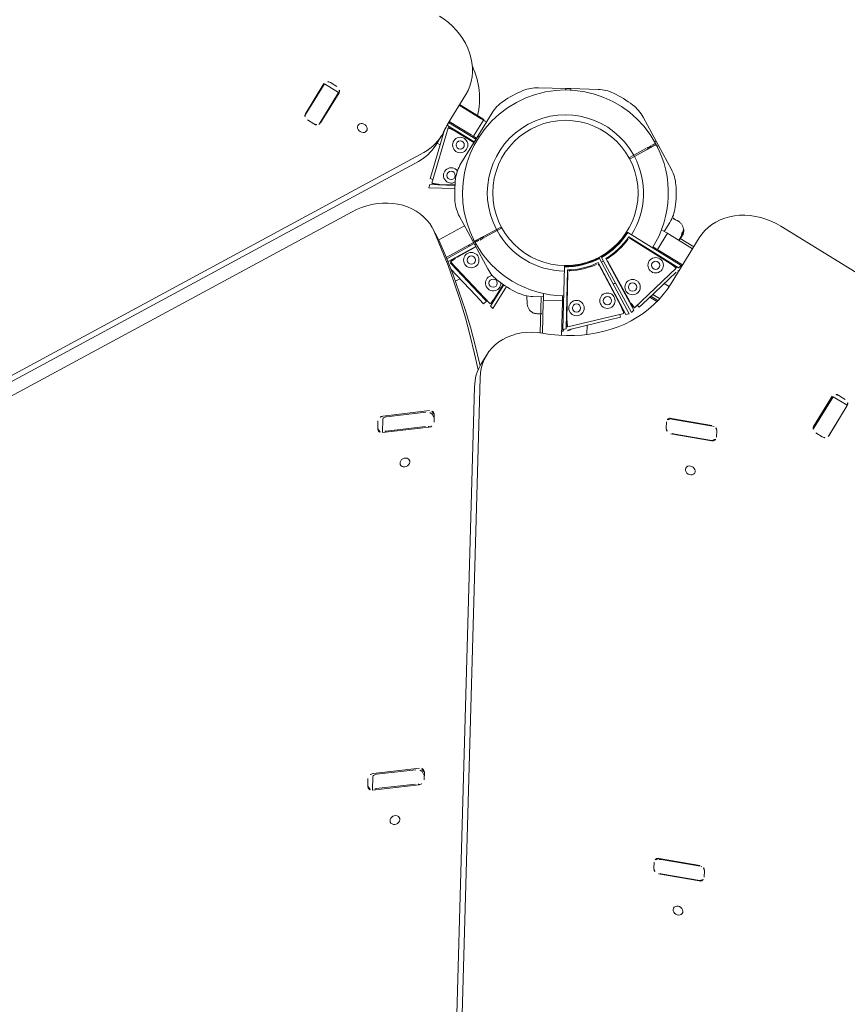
# Model space of a CAD drawing. Extents: x 5459245 to 5462690, y 5971016 to 5972523.
# Tile 68 of 198: x 5462443.636 to 5462444.285, y 5972216.137 to 5972216.909. Entities that reach past the tile are written whole.
import ezdxf

# ---------------------------------------------------------------- set-up
doc = ezdxf.new("R2010")
doc.units = 0
doc.layers.add('A_MAŁA ARCHITEKTURA', color=195, linetype='CONTINUOUS', lineweight=9)
doc.layers.add('ADT CCTV', color=102, linetype='CONTINUOUS')

# ---------------------------------------------------------------- blocks, each defined once
blk = doc.blocks.new('MEGA')
at = {"layer": 'A_MAŁA ARCHITEKTURA'}
for p, q in [((5462447.16805, 5972218.8824), (5462446.37464, 5972219.34047)), ((5462447.17635, 5972218.8824), (5462446.38294, 5972219.34047)), ((5462446.42524, 5972219.29974), (5462447.10674, 5972218.90628)), ((5462447.15013, 5972218.97354), (5462447.15013, 5972218.96756)), ((5462447.15186, 5972218.97705), (5462447.15303, 5972218.97705)), ((5462447.17956, 5972218.97705), (5462447.15303, 5972218.97705)), ((5462447.18114, 5972218.97753), (5462447.15344, 5972218.97753)), ((5462447.17956, 5972218.97705), (5462447.18134, 5972218.97705)), ((5462447.18134, 5972218.96409), (5462447.18134, 5972218.97705)), ((5462447.18445, 5972218.96756), (5462447.18445, 5972218.97354)), ((5462447.15303, 5972218.96409), (5462447.15182, 5972218.96409)), ((5462447.17956, 5972218.96409), (5462447.15303, 5972218.96409)), ((5462447.18134, 5972218.96409), (5462447.17956, 5972218.96409)), ((5462447.15344, 5972218.96358), (5462447.18114, 5972218.96358)), ((5462447.15896, 5972218.86455), (5462447.20264, 5972218.87625)), ((5462447.19984, 5972218.87785), (5462447.17002, 5972218.86986)), ((5462447.18601, 5972218.87748), (5462447.1943, 5972218.87748)), ((5462447.18794, 5972218.87748), (5462447.18794, 5972218.87466)), ((5462447.20341, 5972218.87336), (5462447.20264, 5972218.87625)), ((5462447.2034, 5972218.87343), (5462447.20271, 5972218.87601)), ((5462447.20385, 5972218.87355), (5462447.2034, 5972218.87343)), ((5462447.20567, 5972218.87819), (5462447.20382, 5972218.8777)), ((5462447.20382, 5972218.8777), (5462447.20395, 5972218.85312)), ((5462447.20644, 5972218.85312), (5462447.20631, 5972218.87821)), ((5462447.20737, 5972218.87824), (5462447.20737, 5972218.85795)), ((5462447.20965, 5972218.87826), (5462447.23225, 5972218.87826)), ((5462447.22232, 5972218.87826), (5462447.22232, 5972218.85795)), ((5462447.22282, 5972218.87826), (5462447.22282, 5972218.86094)), ((5462447.15473, 5972218.86454), (5462447.15722, 5972218.86521)), ((5462447.16477, 5972218.84694), (5462447.15473, 5972218.86454)), ((5462447.15722, 5972218.86521), (5462447.16696, 5972218.84813)), ((5462447.15899, 5972218.86441), (5462447.15896, 5972218.86455)), ((5462447.15903, 5972218.8643), (5462447.15977, 5972218.86154)), ((5462447.16135, 5972218.86754), (5462447.17002, 5972218.86986)), ((5462447.16194, 5972218.86535), (5462447.16135, 5972218.86754)), ((5462447.20352, 5972218.85312), (5462447.20343, 5972218.87027)), ((5462447.15972, 5972218.86173), (5462447.15927, 5972218.86161)), ((5462447.16127, 5972218.85898), (5462447.16735, 5972218.84833)), ((5462447.20737, 5972218.85596), (5462447.20737, 5972218.85795)), ((5462447.22232, 5972218.85596), (5462447.20737, 5972218.85596)), ((5462447.20737, 5972218.85596), (5462447.20737, 5972218.85481)), ((5462447.22232, 5972218.85795), (5462447.22232, 5972218.85596)), ((5462447.22282, 5972218.85596), (5462447.22232, 5972218.85596)), ((5462447.22232, 5972218.85596), (5462447.22232, 5972218.85481)), ((5462447.22282, 5972218.86094), (5462447.22282, 5972218.85596)), ((5462447.20538, 5972218.85312), (5462447.18407, 5972218.85312)), ((5462447.20538, 5972218.85312), (5462447.20936, 5972218.85312)), ((5462447.20538, 5972218.85224), (5462447.20538, 5972218.85312)), ((5462447.20538, 5972218.85224), (5462447.20538, 5972218.85195)), ((5462447.20737, 5972218.85481), (5462447.20737, 5972218.85312)), ((5462447.20936, 5972218.85312), (5462447.20936, 5972218.85224)), ((5462447.23067, 5972218.85312), (5462447.20936, 5972218.85312)), ((5462447.20936, 5972218.85224), (5462447.20936, 5972218.85195)), ((5462447.22232, 5972218.85481), (5462447.22232, 5972218.85312)), ((5462447.12501, 5972218.83828), (5462447.12916, 5972218.84546)), ((5462447.12501, 5972218.83828), (5462447.12349, 5972218.83587)), ((5462447.12401, 5972218.83664), (5462447.14394, 5972218.82513)), ((5462447.14812, 5972218.83236), (5462447.13747, 5972218.81391)), ((5462447.27728, 5972218.81391), (5462447.26662, 5972218.83236)), ((5462447.10237, 5972218.77598), (5462447.11407, 5972218.81965)), ((5462447.11288, 5972218.81813), (5462447.10486, 5972218.7882)), ((5462447.11359, 5972218.82206), (5462447.11341, 5972218.8214)), ((5462447.11341, 5972218.8214), (5462447.13476, 5972218.80922)), ((5462447.11696, 5972218.81888), (5462447.11407, 5972218.81965)), ((5462447.11689, 5972218.8189), (5462447.11432, 5972218.81959)), ((5462447.13601, 5972218.81138), (5462447.11468, 5972218.82354)), ((5462447.11531, 5972218.8244), (5462447.13647, 5972218.81218)), ((5462447.11701, 5972218.81935), (5462447.11689, 5972218.8189)), ((5462447.13454, 5972218.80885), (5462447.11964, 5972218.81735)), ((5462447.10931, 5972218.81637), (5462447.10197, 5972218.78897)), ((5462447.13547, 5972218.81046), (5462447.12482, 5972218.79201)), ((5462447.13547, 5972218.81046), (5462447.13747, 5972218.81391)), ((5462447.13623, 5972218.81002), (5462447.13547, 5972218.81046)), ((5462447.13623, 5972218.81002), (5462447.13649, 5972218.80987)), ((5462447.13771, 5972218.81204), (5462447.13721, 5972218.81118)), ((5462447.13747, 5972218.81391), (5462447.13822, 5972218.81347)), ((5462447.13822, 5972218.81347), (5462447.13848, 5972218.81333)), ((5462447.27652, 5972218.81347), (5462447.27626, 5972218.81333)), ((5462447.27652, 5972218.81347), (5462447.27728, 5972218.81391)), ((5462447.27728, 5972218.81391), (5462447.27927, 5972218.81046)), ((5462447.27851, 5972218.81002), (5462447.27825, 5972218.80987)), ((5462447.27927, 5972218.81046), (5462447.27851, 5972218.81002)), ((5462447.28992, 5972218.79201), (5462447.27927, 5972218.81046)), ((5462446.97802, 5972218.80277), (5462446.97279, 5972218.79975)), ((5462447.10313, 5972218.80841), (5462447.10664, 5972218.80639)), ((5462447.10932, 5972218.80484), (5462447.11, 5972218.80445)), ((5462447.1447, 5972218.80686), (5462447.15409, 5972218.80143)), ((5462447.15459, 5972218.8023), (5462447.1452, 5972218.80772)), ((5462447.15409, 5972218.80143), (5462447.15459, 5972218.8023)), ((5462447.15843, 5972218.80008), (5462447.15459, 5972218.8023)), ((5462446.98135, 5972218.80028), (5462446.97219, 5972218.79499)), ((5462446.97219, 5972218.79498), (5462446.99493, 5972218.7661)), ((5462447.00615, 5972218.77257), (5462446.9834, 5972218.80145)), ((5462447.0036, 5972218.77442), (5462446.98445, 5972218.79874)), ((5462447.15409, 5972218.80143), (5462447.15793, 5972218.79922)), ((5462446.99388, 5972218.76881), (5462446.97473, 5972218.79313)), ((5462447.09965, 5972218.78031), (5462447.10197, 5972218.78897)), ((5462447.10486, 5972218.7882), (5462447.10254, 5972218.77953)), ((5462447.10254, 5972218.77953), (5462447.09965, 5972218.78031)), ((5462447.10026, 5972218.77231), (5462447.10092, 5972218.7748)), ((5462447.12052, 5972218.7722), (5462447.10026, 5972218.77231)), ((5462447.10092, 5972218.7748), (5462447.12059, 5972218.77469)), ((5462447.10251, 5972218.77593), (5462447.10237, 5972218.77598)), ((5462447.10261, 5972218.77591), (5462447.10538, 5972218.77517)), ((5462447.10519, 5972218.77522), (5462447.10507, 5972218.77477)), ((5462447.10835, 5972218.77519), (5462447.1206, 5972218.77513)), ((5462447.00032, 5972218.76478), (5462447.00555, 5972218.7678)), ((5462447.00351, 5972218.76707), (5462447.00327, 5972218.76649)), ((5462447.00351, 5972218.76707), (5462447.00489, 5972218.76946)), ((5462447.06682, 5972218.75726), (5462447.05852, 5972218.75726)), ((5462446.36366, 5972218.36153), (5462447.04057, 5972218.75234)), ((5462446.37195, 5972218.36153), (5462447.04886, 5972218.75234)), ((5462447.12289, 5972218.75481), (5462447.11737, 5972218.75099)), ((5462447.12482, 5972218.75049), (5462447.12899, 5972218.74326)), ((5462447.27927, 5972218.73204), (5462447.28992, 5972218.75049)), ((5462447.12807, 5972218.74486), (5462447.10349, 5972218.73067)), ((5462447.10421, 5972218.72895), (5462447.12567, 5972218.74134)), ((5462447.15759, 5972218.74158), (5462447.11514, 5972218.71678)), ((5462447.12567, 5972218.74134), (5462447.12653, 5972218.74184)), ((5462447.12753, 5972218.74242), (5462447.12653, 5972218.74184)), ((5462447.12653, 5972218.74184), (5462447.13401, 5972218.72889)), ((5462447.12753, 5972218.74242), (5462447.1312, 5972218.74453)), ((5462447.15662, 5972218.7454), (5462447.15655, 5972218.74536)), ((5462447.158, 5972218.74182), (5462447.15759, 5972218.74158)), ((5462447.15954, 5972218.74018), (5462447.15961, 5972218.74022)), ((5462447.25631, 5972218.74242), (5462447.26015, 5972218.7402)), ((5462447.26065, 5972218.74106), (5462447.25681, 5972218.74328)), ((5462447.26065, 5972218.74107), (5462447.26015, 5972218.7402)), ((5462447.26015, 5972218.7402), (5462447.26955, 5972218.73478)), ((5462447.27004, 5972218.73564), (5462447.26065, 5972218.74106)), ((5462447.11696, 5972218.71495), (5462447.15676, 5972218.73821)), ((5462447.15519, 5972218.73679), (5462447.12359, 5972218.71832)), ((5462447.27851, 5972218.73248), (5462447.27825, 5972218.73263)), ((5462447.27851, 5972218.73248), (5462447.27927, 5972218.73204)), ((5462447.10441, 5972218.72845), (5462447.10419, 5972218.729)), ((5462447.11056, 5972218.71535), (5462447.13315, 5972218.7284)), ((5462447.13401, 5972218.72889), (5462447.13315, 5972218.7284)), ((5462447.135, 5972218.72947), (5462447.13401, 5972218.72889)), ((5462447.135, 5972218.72947), (5462447.13742, 5972218.73086)), ((5462447.13693, 5972218.72951), (5462447.13647, 5972218.73031)), ((5462447.13788, 5972218.73006), (5462447.13742, 5972218.73086)), ((5462447.26662, 5972218.71014), (5462447.27728, 5972218.72859)), ((5462447.27652, 5972218.72903), (5462447.27626, 5972218.72917)), ((5462447.27728, 5972218.72859), (5462447.27652, 5972218.72903)), ((5462447.27703, 5972218.73045), (5462447.27753, 5972218.73132)), ((5462447.27927, 5972218.73204), (5462447.27728, 5972218.72859)), ((5462447.12054, 5972218.71705), (5462447.12087, 5972218.71672)), ((5462447.15108, 5972218.68084), (5462447.17433, 5972218.72064)), ((5462447.1777, 5972218.72147), (5462447.1529, 5972218.67902)), ((5462447.15444, 5972218.68746), (5462447.17291, 5972218.71907)), ((5462447.17909, 5972218.72067), (5462447.15473, 5972218.67796)), ((5462447.15722, 5972218.67729), (5462447.18006, 5972218.71733)), ((5462447.17746, 5972218.71781), (5462447.17605, 5972218.71863)), ((5462447.17794, 5972218.72188), (5462447.1777, 5972218.72147)), ((5462447.17933, 5972218.72108), (5462447.17909, 5972218.72067)), ((5462447.11514, 5972218.71678), (5462447.11696, 5972218.71495)), ((5462447.11874, 5972218.71151), (5462447.14065, 5972218.68959)), ((5462447.12091, 5972218.71677), (5462447.1188, 5972218.71465)), ((5462447.15077, 5972218.68268), (5462447.1188, 5972218.71465)), ((5462447.12086, 5972218.71672), (5462447.11898, 5972218.71483)), ((5462447.17941, 5972218.71532), (5462447.16127, 5972218.68352)), ((5462447.20382, 5972218.6648), (5462447.20406, 5972218.7109)), ((5462447.20657, 5972218.7133), (5462447.20631, 5972218.66414)), ((5462447.20657, 5972218.71378), (5462447.20657, 5972218.7133)), ((5462447.12158, 5972218.6987), (5462447.12789, 5972218.70235)), ((5462447.20343, 5972218.67223), (5462447.20362, 5972218.70883)), ((5462447.14699, 5972218.68325), (5462447.14065, 5972218.68959)), ((5462447.20737, 5972218.68938), (5462447.20644, 5972218.68938)), ((5462447.20737, 5972218.69048), (5462447.20645, 5972218.69048)), ((5462447.20737, 5972218.68769), (5462447.20737, 5972218.69048)), ((5462447.20737, 5972218.68654), (5462447.20737, 5972218.68769)), ((5462447.20737, 5972218.68654), (5462447.22232, 5972218.68654)), ((5462447.20737, 5972218.68455), (5462447.20737, 5972218.68654)), ((5462447.22232, 5972218.68769), (5462447.22232, 5972218.69192)), ((5462447.22232, 5972218.68938), (5462447.23067, 5972218.68938)), ((5462447.22232, 5972218.68654), (5462447.22232, 5972218.68769)), ((5462447.22232, 5972218.68654), (5462447.22232, 5972218.68455)), ((5462447.1486, 5972218.68486), (5462447.14699, 5972218.68325)), ((5462447.15088, 5972218.68278), (5462447.15077, 5972218.68268)), ((5462447.15096, 5972218.68285), (5462447.15298, 5972218.68488)), ((5462447.1529, 5972218.67902), (5462447.15108, 5972218.68084)), ((5462447.15284, 5972218.68474), (5462447.15317, 5972218.68442)), ((5462447.15974, 5972218.68084), (5462447.15896, 5972218.67795)), ((5462447.15972, 5972218.68077), (5462447.15903, 5972218.6782)), ((5462447.15927, 5972218.68089), (5462447.15972, 5972218.68077)), ((5462447.17249, 5972218.68455), (5462447.1728, 5972218.68455)), ((5462447.17249, 5972218.68449), (5462447.17249, 5972218.68455)), ((5462447.20737, 5972218.68455), (5462447.20737, 5972218.66347)), ((5462447.22232, 5972218.68455), (5462447.22232, 5972218.66347)), ((5462447.23482, 5972218.68317), (5462447.23494, 5972218.68459)), ((5462447.23487, 5972218.68515), (5462447.23489, 5972218.68496)), ((5462447.23493, 5972218.68477), (5462447.23493, 5972218.68478)), ((5462447.15473, 5972218.67796), (5462447.15722, 5972218.67729)), ((5462447.20264, 5972218.66625), (5462447.15896, 5972218.67795)), ((5462447.16135, 5972218.67496), (5462447.16194, 5972218.67715)), ((5462447.17002, 5972218.67264), (5462447.16135, 5972218.67496)), ((5462447.17002, 5972218.67264), (5462447.19995, 5972218.66462)), ((5462447.17249, 5972218.6655), (5462447.17249, 5972218.67198)), ((5462447.17349, 5972218.67171), (5462447.17349, 5972218.66528)), ((5462447.17548, 5972218.66487), (5462447.17548, 5972218.67118)), ((5462447.22416, 5972218.66347), (5462447.22416, 5972218.67588)), ((5462447.22474, 5972218.67588), (5462447.22474, 5972218.67559)), ((5462447.22474, 5972218.67559), (5462447.22483, 5972218.67559)), ((5462447.22609, 5972218.67559), (5462447.22483, 5972218.67559)), ((5462447.22558, 5972218.6759), (5462447.22558, 5972218.6756)), ((5462447.22628, 5972218.6756), (5462447.22609, 5972218.67559)), ((5462447.22634, 5972218.67559), (5462447.22609, 5972218.67559)), ((5462447.22634, 5972218.67559), (5462447.22788, 5972218.67573)), ((5462447.22685, 5972218.67559), (5462447.2265, 5972218.67559)), ((5462447.2272, 5972218.6756), (5462447.22819, 5972218.67573)), ((5462447.22765, 5972218.67573), (5462447.22722, 5972218.67569)), ((5462447.22937, 5972218.67626), (5462447.22765, 5972218.67573)), ((5462447.22786, 5972218.67565), (5462447.22832, 5972218.67572)), ((5462447.22788, 5972218.67573), (5462447.22951, 5972218.67622)), ((5462447.22837, 5972218.67573), (5462447.22802, 5972218.67567)), ((5462447.22819, 5972218.67573), (5462447.22952, 5972218.67613)), ((5462447.22832, 5972218.67572), (5462447.22841, 5972218.67573)), ((5462447.22978, 5972218.67627), (5462447.22903, 5972218.67604)), ((5462447.22927, 5972218.67653), (5462447.22927, 5972218.6769)), ((5462447.22944, 5972218.67647), (5462447.22978, 5972218.67661)), ((5462447.22949, 5972218.67664), (5462447.2296, 5972218.6766)), ((5462447.2296, 5972218.67626), (5462447.22949, 5972218.6763)), ((5462447.2296, 5972218.67626), (5462447.2296, 5972218.6766)), ((5462447.2296, 5972218.6766), (5462447.2296, 5972218.6766)), ((5462447.22995, 5972218.67621), (5462447.23019, 5972218.67628)), ((5462447.22999, 5972218.67625), (5462447.23001, 5972218.67624)), ((5462447.23002, 5972218.67624), (5462447.23002, 5972218.67631)), ((5462447.2303, 5972218.67633), (5462447.23053, 5972218.67648)), ((5462447.23047, 5972218.67649), (5462447.23065, 5972218.67651)), ((5462447.23053, 5972218.67648), (5462447.23053, 5972218.67648)), ((5462447.23076, 5972218.67657), (5462447.23128, 5972218.67688)), ((5462447.23116, 5972218.67728), (5462447.23137, 5972218.6773)), ((5462447.23137, 5972218.67694), (5462447.23116, 5972218.67691)), ((5462447.23137, 5972218.67694), (5462447.23137, 5972218.6773)), ((5462447.23137, 5972218.6773), (5462447.23137, 5972218.6773)), ((5462447.18744, 5972218.66352), (5462447.18744, 5972218.66797)), ((5462447.19037, 5972218.66347), (5462447.23225, 5972218.66347)), ((5462447.20269, 5972218.66639), (5462447.20264, 5972218.66625)), ((5462447.20271, 5972218.66649), (5462447.20345, 5972218.66926)), ((5462447.2034, 5972218.66907), (5462447.20385, 5972218.66895)), ((5462447.20631, 5972218.66414), (5462447.20382, 5972218.6648)), ((5462446.73843, 5972218.66003), (5462446.72927, 5972218.65474)), ((5462446.7351, 5972218.66252), (5462446.72987, 5972218.6595)), ((5462446.76322, 5972218.63232), (5462446.74048, 5972218.6612)), ((5462446.76068, 5972218.63417), (5462446.74153, 5972218.65849)), ((5462446.72927, 5972218.65473), (5462446.75201, 5972218.62585)), ((5462446.75096, 5972218.62856), (5462446.73182, 5972218.65288)), ((5462446.7574, 5972218.62453), (5462446.76263, 5972218.62755)), ((5462446.76059, 5972218.62682), (5462446.76035, 5972218.62624)), ((5462446.76059, 5972218.62682), (5462446.76197, 5972218.62921)), ((5462447.09595, 5972218.60972), (5462447.09147, 5972218.60713)), ((5462447.27371, 5972218.61364), (5462447.27371, 5972217.83261)), ((5462447.08991, 5972218.60181), (5462447.10191, 5972218.57181)), ((5462447.11237, 5972218.57785), (5462447.10038, 5972218.60785)), ((5462447.10056, 5972218.60603), (5462447.11205, 5972218.57728)), ((5462447.09084, 5972218.60042), (5462447.10233, 5972218.57167)), ((5462447.10633, 5972218.56994), (5462447.11082, 5972218.57253)), ((5462447.15137, 5972218.50865), (5462447.15303, 5972218.50865)), ((5462447.17956, 5972218.50865), (5462447.15303, 5972218.50865)), ((5462447.18114, 5972218.50952), (5462447.15344, 5972218.50952)), ((5462447.17956, 5972218.50865), (5462447.18134, 5972218.50865)), ((5462447.18134, 5972218.49583), (5462447.18134, 5972218.50865)), ((5462447.15013, 5972218.50553), (5462447.15013, 5972218.49955)), ((5462447.18445, 5972218.49955), (5462447.18445, 5972218.50553)), ((5462447.15303, 5972218.49569), (5462447.15262, 5972218.49569)), ((5462447.17956, 5972218.49569), (5462447.15303, 5972218.49569)), ((5462447.15344, 5972218.49557), (5462447.18114, 5972218.49557)), ((5462447.18128, 5972218.49569), (5462447.17956, 5972218.49569)), ((5462446.79697, 5972218.4371), (5462446.79249, 5972218.43451)), ((5462446.81339, 5972218.40523), (5462446.8014, 5972218.43524)), ((5462446.80158, 5972218.43341), (5462446.81307, 5972218.40467)), ((5462446.79093, 5972218.42919), (5462446.80293, 5972218.39919)), ((5462446.79186, 5972218.4278), (5462446.80335, 5972218.39906)), ((5462446.80735, 5972218.39732), (5462446.81184, 5972218.39991))]:
    blk.add_line(p, q, dxfattribs=at)
at = {"layer": 'A_MAŁA ARCHITEKTURA', "flags": 128}
for points in [[(5462447.17028, 5972218.93526), (5462447.16972, 5972218.93624), (5462447.16895, 5972218.93698), (5462447.16803, 5972218.93742), (5462447.16705, 5972218.93751), (5462447.16608, 5972218.93724), (5462447.16522, 5972218.93665), (5462447.16455, 5972218.93578), (5462447.16412, 5972218.93471), (5462447.16397, 5972218.93353), (5462447.16412, 5972218.93236), (5462447.16455, 5972218.93129), (5462447.16522, 5972218.93042), (5462447.16608, 5972218.92982), (5462447.16704, 5972218.92956), (5462447.16803, 5972218.92964), (5462447.16895, 5972218.93008), (5462447.16972, 5972218.93082), (5462447.17028, 5972218.9318), (5462447.17057, 5972218.93293), (5462447.17057, 5972218.93412), (5462447.17028, 5972218.93526)], [(5462447.23225, 5972218.87826), (5462447.23586, 5972218.87845), (5462447.23945, 5972218.87901), (5462447.24298, 5972218.87996), (5462447.24643, 5972218.88126), (5462447.24977, 5972218.88293), (5462447.25298, 5972218.88493), (5462447.25603, 5972218.88727), (5462447.2589, 5972218.88992), (5462447.26156, 5972218.89285), (5462447.26401, 5972218.89606), (5462447.26621, 5972218.89951), (5462447.26815, 5972218.90317), (5462447.26982, 5972218.90703), (5462447.27121, 5972218.91104), (5462447.2723, 5972218.91519), (5462447.27308, 5972218.91943), (5462447.27355, 5972218.92374), (5462447.27371, 5972218.92809)], [(5462447.12763, 5972218.84305), (5462447.12952, 5972218.84609), (5462447.13108, 5972218.84931), (5462447.1323, 5972218.85269), (5462447.13318, 5972218.8562), (5462447.13371, 5972218.85982), (5462447.13388, 5972218.86351), (5462447.1337, 5972218.86726), (5462447.13316, 5972218.87102), (5462447.13227, 5972218.87479), (5462447.13104, 5972218.87852), (5462447.12947, 5972218.88219), (5462447.12758, 5972218.88577), (5462447.12538, 5972218.88924), (5462447.12288, 5972218.89257), (5462447.12012, 5972218.89573), (5462447.11709, 5972218.8987), (5462447.11384, 5972218.90147), (5462447.11038, 5972218.904), (5462447.10674, 5972218.90628)], [(5462447.2028, 5972218.87584), (5462447.20338, 5972218.8762), (5462447.20383, 5972218.87652)], [(5462447.12763, 5972218.84305), (5462447.11928, 5972218.83134), (5462447.11061, 5972218.81984), (5462447.10163, 5972218.80857), (5462447.09233, 5972218.79753), (5462447.08274, 5972218.78672), (5462447.07284, 5972218.77616), (5462447.06265, 5972218.76583), (5462447.05336, 5972218.75687)], [(5462447.05706, 5972218.75722), (5462447.05851, 5972218.75865), (5462447.0687, 5972218.76897), (5462447.07859, 5972218.77954), (5462447.08819, 5972218.79035), (5462447.09748, 5972218.80139), (5462447.10646, 5972218.81266), (5462447.11513, 5972218.82416), (5462447.12349, 5972218.83587)], [(5462446.98135, 5972218.80028), (5462446.98156, 5972218.80037), (5462446.98197, 5972218.80042), (5462446.98243, 5972218.80033), (5462446.98294, 5972218.80011), (5462446.98345, 5972218.79976), (5462446.98396, 5972218.7993), (5462446.98445, 5972218.79874)], [(5462446.9614, 5972218.76429), (5462446.96253, 5972218.76428), (5462446.96356, 5972218.76458), (5462446.9644, 5972218.76516), (5462446.96497, 5972218.76597), (5462446.96522, 5972218.76693), (5462446.96514, 5972218.76797), (5462446.96472, 5972218.76899), (5462446.96401, 5972218.7699), (5462446.96306, 5972218.77061), (5462446.96197, 5972218.77107), (5462446.96083, 5972218.77124), (5462446.95974, 5972218.77109), (5462446.9588, 5972218.77065), (5462446.95808, 5972218.76995), (5462446.95767, 5972218.76905), (5462446.95758, 5972218.76804), (5462446.95784, 5972218.767), (5462446.95841, 5972218.76602), (5462446.95924, 5972218.7652), (5462446.96027, 5972218.76461), (5462446.9614, 5972218.76429)], [(5462447.10419, 5972218.729), (5462447.10248, 5972218.73284), (5462447.1005, 5972218.73647), (5462447.09827, 5972218.73989), (5462447.09579, 5972218.74306), (5462447.0931, 5972218.74596), (5462447.09021, 5972218.74857), (5462447.08713, 5972218.75086), (5462447.08391, 5972218.75283), (5462447.08055, 5972218.75444), (5462447.07709, 5972218.7557), (5462447.07355, 5972218.75659), (5462447.06996, 5972218.75711), (5462447.06634, 5972218.75725), (5462447.06273, 5972218.75701), (5462447.05915, 5972218.7564), (5462447.05563, 5972218.75541), (5462447.05219, 5972218.75405), (5462447.04886, 5972218.75234)], [(5462447.19037, 5972218.66347), (5462447.18502, 5972218.66365), (5462447.17968, 5972218.66419), (5462447.17438, 5972218.66509), (5462447.16913, 5972218.66635), (5462447.16395, 5972218.66795), (5462447.15885, 5972218.66991), (5462447.15384, 5972218.67221), (5462447.14896, 5972218.67484), (5462447.1442, 5972218.67779), (5462447.13959, 5972218.68106), (5462447.13514, 5972218.68464), (5462447.13087, 5972218.68851), (5462447.12678, 5972218.69267), (5462447.12289, 5972218.69709), (5462447.11922, 5972218.70177), (5462447.11577, 5972218.70669), (5462447.11255, 5972218.71183), (5462447.10958, 5972218.71719), (5462447.10686, 5972218.72273), (5462447.10441, 5972218.72845)], [(5462447.11908, 5972218.71499), (5462447.11848, 5972218.71532), (5462447.11798, 5972218.71555)], [(5462447.16621, 5972218.70181), (5462447.16701, 5972218.70134), (5462447.16781, 5972218.70088)], [(5462447.20383, 5972218.66598), (5462447.20338, 5972218.6663), (5462447.20282, 5972218.66665)], [(5462447.20609, 5972218.66347), (5462447.20552, 5972218.6643), (5462447.20547, 5972218.66436)], [(5462447.27371, 5972218.61364), (5462447.27355, 5972218.61798), (5462447.27308, 5972218.62229), (5462447.2723, 5972218.62653), (5462447.27121, 5972218.63068), (5462447.26982, 5972218.6347), (5462447.26815, 5972218.63855), (5462447.26621, 5972218.64222), (5462447.26401, 5972218.64567), (5462447.26156, 5972218.64887), (5462447.2589, 5972218.65181), (5462447.25603, 5972218.65446), (5462447.25298, 5972218.65679), (5462447.24977, 5972218.6588), (5462447.24643, 5972218.66046), (5462447.24298, 5972218.66177), (5462447.23945, 5972218.66271), (5462447.23586, 5972218.66328), (5462447.23225, 5972218.66347)], [(5462446.73843, 5972218.66003), (5462446.73864, 5972218.66012), (5462446.73905, 5972218.66017), (5462446.73952, 5972218.66008), (5462446.74002, 5972218.65986), (5462446.74053, 5972218.65951), (5462446.74104, 5972218.65905), (5462446.74153, 5972218.65849)], [(5462446.71848, 5972218.62404), (5462446.71961, 5972218.62403), (5462446.72064, 5972218.62433), (5462446.72148, 5972218.62491), (5462446.72205, 5972218.62572), (5462446.7223, 5972218.62668), (5462446.72222, 5972218.62772), (5462446.7218, 5972218.62874), (5462446.72109, 5972218.62965), (5462446.72014, 5972218.63036), (5462446.71905, 5972218.63082), (5462446.71791, 5972218.63099), (5462446.71682, 5972218.63084), (5462446.71588, 5972218.6304), (5462446.71516, 5972218.6297), (5462446.71475, 5972218.6288), (5462446.71466, 5972218.62779), (5462446.71492, 5972218.62675), (5462446.71549, 5972218.62577), (5462446.71632, 5972218.62495), (5462446.71735, 5972218.62436), (5462446.71848, 5972218.62404)], [(5462447.07636, 5972218.57552), (5462447.07581, 5972218.57651), (5462447.07504, 5972218.57725), (5462447.07412, 5972218.57768), (5462447.07313, 5972218.57777), (5462447.07217, 5972218.57751), (5462447.07131, 5972218.57692), (5462447.07064, 5972218.57605), (5462447.07021, 5972218.57498), (5462447.07006, 5972218.5738), (5462447.0702, 5972218.57263), (5462447.07063, 5972218.57156), (5462447.0713, 5972218.57068), (5462447.07216, 5972218.57009), (5462447.07312, 5972218.56982), (5462447.07411, 5972218.56991), (5462447.07503, 5972218.57034), (5462447.0758, 5972218.57108), (5462447.07636, 5972218.57206), (5462447.07665, 5972218.5732), (5462447.07665, 5972218.57439), (5462447.07636, 5972218.57552)], [(5462447.10266, 5972218.57059), (5462447.10257, 5972218.57097), (5462447.10233, 5972218.57167)], [(5462447.17285, 5972218.49557), (5462447.17349, 5972218.49564), (5462447.17367, 5972218.49569)], [(5462446.77739, 5972218.40291), (5462446.77683, 5972218.40389), (5462446.77606, 5972218.40463), (5462446.77514, 5972218.40507), (5462446.77415, 5972218.40516), (5462446.77319, 5972218.40489), (5462446.77233, 5972218.4043), (5462446.77166, 5972218.40343), (5462446.77123, 5972218.40236), (5462446.77108, 5972218.40119), (5462446.77123, 5972218.40001), (5462446.77165, 5972218.39894), (5462446.77232, 5972218.39807), (5462446.77318, 5972218.39747), (5462446.77414, 5972218.39721), (5462446.77513, 5972218.39729), (5462446.77605, 5972218.39773), (5462446.77682, 5972218.39847), (5462446.77738, 5972218.39945), (5462446.77767, 5972218.40058), (5462446.77768, 5972218.40177), (5462446.77739, 5972218.40291)], [(5462446.80368, 5972218.39797), (5462446.80359, 5972218.39836), (5462446.80335, 5972218.39906)]]:
    blk.add_lwpolyline(points, dxfattribs=at)
at = {"layer": 'A_MAŁA ARCHITEKTURA'}
for centre, radius in [((5462447.19615, 5972218.86124), 0.00603), ((5462447.19615, 5972218.86124), 0.00324), ((5462447.17209, 5972218.85479), 0.00324), ((5462447.20737, 5972218.77125), 0.05696), ((5462447.12383, 5972218.80653), 0.00603), ((5462447.12383, 5972218.80653), 0.00324), ((5462447.11738, 5972218.78247), 0.00324), ((5462447.13504, 5972218.71654), 0.00603), ((5462447.13504, 5972218.71654), 0.00324), ((5462447.15266, 5972218.69892), 0.00603), ((5462447.15266, 5972218.69892), 0.00324), ((5462447.17209, 5972218.6877), 0.00603), ((5462447.17209, 5972218.6877), 0.00324), ((5462447.19615, 5972218.68126), 0.00603), ((5462447.19615, 5972218.68126), 0.00324)]:
    blk.add_circle(centre, radius, dxfattribs=at)
for centre, radius, start, end in [((5462447.15381, 5972218.97385), 0.0037, 95.71934, 184.75634), ((5462447.17282, 5972218.97463), 0.0029, 56.43252, 89.57929), ((5462447.18077, 5972218.97385), 0.0037, 355.24366, 84.28066), ((5462447.15381, 5972218.96726), 0.0037, 175.24366, 264.28066), ((5462447.17282, 5972218.96649), 0.00291, 270.43914, 304.52575), ((5462447.18077, 5972218.96726), 0.0037, 275.71934, 4.75634), ((5462447.18619, 5972218.91341), 0.03593, 239.67866, 269.707), ((5462447.19436, 5972218.91304), 0.03554, 239.54699, 275.50157), ((5462447.20373, 5972218.91825), 0.0598, 288.61748, 326.77124), ((5462447.20965, 5972218.75989), 0.11837, 90.00177, 95.76222), ((5462447.17209, 5972218.85479), 0.00603, 336.78287, 243.89151), ((5462447.20488, 5972218.85895), 0.00299, 301.16833, 326.44269), ((5462447.20737, 5972218.77125), 0.08072, 60, 149.64593), ((5462447.20737, 5972218.77125), 0.08685, 114.14532, 125.85468), ((5462447.18407, 5972218.82322), 0.0299, 90, 114.14532), ((5462447.23067, 5972218.82322), 0.0299, 65.85468, 90), ((5462447.20737, 5972218.77125), 0.08685, 54.14532, 65.85468), ((5462447.17401, 5972218.81741), 0.0299, 125.85468, 150), ((5462447.20737, 5972218.77125), 0.08072, 330.35453, 60), ((5462447.24073, 5972218.81741), 0.0299, 30, 54.14532), ((5462447.20737, 5972218.77125), 0.06124, 330.46625, 149.53375), ((5462447.10421, 5972218.82045), 0.00897, 345, 6.34897), ((5462447.20737, 5972218.77125), 0.08072, 150.35453, 210.65368), ((5462447.12992, 5972218.81251), 0.00299, 13.12265, 60), ((5462446.97992, 5972218.79885), 0.00435, 36.72517, 115.83571), ((5462446.97445, 5972218.79712), 0.00311, 122.33315, 223.41175), ((5462446.97148, 5972218.79102), 0.00388, 33.02895, 77.30522), ((5462447.20737, 5972218.77125), 0.06124, 150.46625, 210.76625), ((5462447.11738, 5972218.78247), 0.00603, 36.78287, 303.89151), ((5462447.15071, 5972218.77706), 0.0299, 150, 174.14532), ((5462447.26403, 5972218.77706), 0.0299, 5.85468, 30), ((5462447.20737, 5972218.77125), 0.08685, 174.14532, 185.85468), ((5462447.20737, 5972218.77125), 0.08685, 354.14532, 5.85468), ((5462446.99982, 5972218.77079), 0.00524, 345.33187, 43.80754), ((5462447.00389, 5972218.77043), 0.00311, 302.33315, 43.41175), ((5462446.98818, 5972218.76424), 0.00731, 10.99891, 38.66787), ((5462446.99842, 5972218.7687), 0.00435, 216.72517, 295.83571), ((5462447.05866, 5972218.7215), 0.03576, 90.22025, 120.39408), ((5462447.15071, 5972218.76544), 0.0299, 185.85468, 210), ((5462447.26403, 5972218.76544), 0.0299, 330, 354.14532), ((5462447.20737, 5972218.77125), 0.05795, 210.79266, 239.20734), ((5462447.20737, 5972218.77125), 0.05748, 210.79538, 239.20336), ((5462447.20737, 5972218.77125), 0.06124, 269.23375, 329.53375), ((5462447.15595, 5972218.7355), 0.00149, 34.80527, 120.30001), ((5462447.20737, 5972218.77125), 0.06044, 213.13524, 236.86476), ((5462447.20737, 5972218.77125), 0.06114, 214.80526, 235.19474), ((5462447.13291, 5972218.72481), 0.00299, 73.12266, 120), ((5462447.20737, 5972218.77125), 0.08072, 269.34632, 329.64593), ((5462447.17162, 5972218.71982), 0.00149, 329.69999, 55.19473), ((5462447.20737, 5972218.77125), 0.05795, 240.79266, 269.20734), ((5462447.20737, 5972218.77125), 0.05748, 240.79595, 255), ((5462447.20737, 5972218.77125), 0.06044, 243.13524, 266.86476), ((5462447.11451, 5972218.70728), 0.00897, 82.0308, 116.08119), ((5462447.11451, 5972218.70728), 0.00598, 45, 114.4769), ((5462447.18071, 5972218.71458), 0.00149, 64.80527, 150.30001), ((5462447.20737, 5972218.77125), 0.06114, 244.80526, 265.19474), ((5462447.20737, 5972218.77125), 0.05748, 255, 269.20163), ((5462447.20212, 5972218.70884), 0.00149, 359.70001, 85.19472), ((5462447.24073, 5972218.72509), 0.0299, 305.85468, 330), ((5462447.20737, 5972218.77125), 0.08685, 294.14532, 305.85468), ((5462447.23067, 5972218.71928), 0.0299, 270, 294.14532), ((5462447.20438, 5972218.68355), 0.00299, 0, 46.87736), ((5462446.737, 5972218.6586), 0.00435, 36.72517, 115.83571), ((5462447.1984, 5972218.65884), 0.00598, 50.65903, 75), ((5462446.73153, 5972218.65687), 0.00311, 122.33315, 223.41175), ((5462446.72856, 5972218.65077), 0.00388, 33.02404, 77.33415), ((5462446.7569, 5972218.63054), 0.00524, 345.33187, 43.80754), ((5462446.76097, 5972218.63018), 0.00311, 302.33315, 43.41175), ((5462446.74526, 5972218.62399), 0.00731, 10.98547, 38.66861), ((5462446.7555, 5972218.62845), 0.00435, 216.72517, 295.83571), ((5462447.0974, 5972218.60696), 0.00311, 16.58824, 117.66686), ((5462447.09441, 5972218.60379), 0.00654, 20.03523, 58.68269), ((5462447.09391, 5972218.60353), 0.00435, 124.1643, 203.27482), ((5462447.08356, 5972218.59749), 0.00784, 21.89596, 37.99814), ((5462447.10837, 5972218.57613), 0.00435, 304.1643, 23.27482), ((5462447.10489, 5972218.57269), 0.00311, 196.58824, 297.66686), ((5462447.10663, 5972218.57504), 0.00587, 8.37211, 22.48077), ((5462447.15381, 5972218.50584), 0.0037, 95.71934, 184.75634), ((5462447.1728, 5972218.5065), 0.00301, 45.3051, 89.03722), ((5462447.18077, 5972218.50584), 0.0037, 355.24366, 84.28066), ((5462447.15381, 5972218.49925), 0.0037, 175.24366, 264.28066), ((5462447.18077, 5972218.49925), 0.0037, 275.71934, 4.75634), ((5462446.79493, 5972218.43091), 0.00435, 124.1643, 203.27482), ((5462446.79842, 5972218.43435), 0.00311, 16.58824, 117.66686), ((5462446.79543, 5972218.43117), 0.00654, 20.03523, 58.68269), ((5462446.78459, 5972218.42488), 0.00784, 21.89596, 37.99814), ((5462446.80939, 5972218.40351), 0.00435, 304.1643, 23.27482), ((5462446.80765, 5972218.40242), 0.00587, 8.37211, 22.48077), ((5462446.80591, 5972218.40008), 0.00311, 196.58824, 297.66686)]:
    blk.add_arc(centre, radius, start, end, dxfattribs=at)
for centre, major_axis, start_param, end_param in [((5462447.20388, 5972218.85862), (0.00399, 0), 5.404196, 5.777825), ((5462447.12971, 5972218.81148), (0.00199, 0.00345), 5.579558, 6.283185), ((5462447.1337, 5972218.72411), (-0.00199, 0.00345), 5.579558, 6.283185), ((5462447.20338, 5972218.68388), (0.00399, 0), 0, 0.703627)]:
    blk.add_ellipse(centre, major_axis=major_axis, ratio=0.666667, start_param=start_param, end_param=end_param, dxfattribs=at)
for points, knots in [([(5462447.20264, 5972218.87625), (5462447.20265, 5972218.87622), (5462447.20266, 5972218.87615), (5462447.20278, 5972218.87558), (5462447.20299, 5972218.87451), (5462447.20317, 5972218.87298), (5462447.20333, 5972218.8715), (5462447.20339, 5972218.87069), (5462447.20343, 5972218.87027)], [0, 0, 0, 0, 0.158587, 0.295996, 0.506539, 0.740464, 0.867118, 1, 1, 1, 1]), ([(5462447.16127, 5972218.85898), (5462447.16108, 5972218.85941), (5462447.16071, 5972218.86023), (5462447.16011, 5972218.86157), (5462447.1595, 5972218.86295), (5462447.15915, 5972218.86392), (5462447.15906, 5972218.8642), (5462447.15904, 5972218.86428)], [0, 0, 0, 0, 0.186503, 0.349637, 0.604981, 0.892861, 1, 1, 1, 1]), ([(5462447.11407, 5972218.81965), (5462447.1141, 5972218.81964), (5462447.11417, 5972218.81962), (5462447.11472, 5972218.81944), (5462447.11575, 5972218.81908), (5462447.11717, 5972218.81848), (5462447.11853, 5972218.81787), (5462447.11926, 5972218.81753), (5462447.11964, 5972218.81735)], [0, 0, 0, 0, 0.158587, 0.295996, 0.506539, 0.740464, 0.867118, 1, 1, 1, 1]), ([(5462447.13721, 5972218.81118), (5462447.13727, 5972218.81114), (5462447.13739, 5972218.81108), (5462447.13835, 5972218.81052), (5462447.13953, 5972218.80984), (5462447.14044, 5972218.80932), (5462447.14069, 5972218.80917)], [0, 0, 0, 0, 0.294109, 0.589346, 0.883644, 1, 1, 1, 1]), ([(5462447.14119, 5972218.81003), (5462447.14043, 5972218.81047), (5462447.13889, 5972218.81136), (5462447.13798, 5972218.81189), (5462447.13768, 5972218.81206), (5462447.13773, 5972218.81203), (5462447.13774, 5972218.81203)], [0, 0, 0, 0, 0.368214, 0.743956, 0.961795, 1, 1, 1, 1]), ([(5462447.1452, 5972218.80772), (5462447.14471, 5972218.808), (5462447.14374, 5972218.80856), (5462447.14245, 5972218.80931), (5462447.14161, 5972218.80979), (5462447.1413, 5972218.80997), (5462447.14119, 5972218.81003)], [0, 0, 0, 0, 0.2835934, 0.567187, 0.8507772, 1, 1, 1, 1]), ([(5462447.14069, 5972218.80917), (5462447.14092, 5972218.80904), (5462447.14137, 5972218.80878), (5462447.14254, 5972218.8081), (5462447.1437, 5972218.80743), (5462447.14444, 5972218.80701), (5462447.1447, 5972218.80686)], [0, 0, 0, 0, 0.283583, 0.567165, 0.850751, 1, 1, 1, 1]), ([(5462447.10835, 5972218.77519), (5462447.10787, 5972218.77524), (5462447.10698, 5972218.77533), (5462447.10552, 5972218.77548), (5462447.10402, 5972218.77565), (5462447.103, 5972218.77582), (5462447.10272, 5972218.77589), (5462447.10264, 5972218.7759)], [0, 0, 0, 0, 0.186503, 0.349637, 0.604981, 0.892861, 1, 1, 1, 1]), ([(5462447.11743, 5972218.75103), (5462447.11685, 5972218.75056), (5462447.11569, 5972218.74962), (5462447.11454, 5972218.74767), (5462447.11389, 5972218.7455), (5462447.114, 5972218.744), (5462447.11405, 5972218.74326)], [0, 0, 0, 0, 0.249942, 0.499965, 0.750054, 1, 1, 1, 1]), ([(5462447.11405, 5972218.74327), (5462447.11415, 5972218.74277), (5462447.11435, 5972218.74179), (5462447.11493, 5972218.74068), (5462447.11521, 5972218.74014)], [0, 0, 0, 0, 0.511239, 1, 1, 1, 1]), ([(5462447.11405, 5972218.74324), (5462447.11412, 5972218.74296), (5462447.11425, 5972218.7424), (5462447.11483, 5972218.74108), (5462447.11553, 5972218.73966), (5462447.11614, 5972218.73856), (5462447.11639, 5972218.73811)], [0, 0, 0, 0, 0.2822504, 0.5557366, 0.8189421, 1, 1, 1, 1]), ([(5462447.11521, 5972218.74014), (5462447.11538, 5972218.73986), (5462447.1157, 5972218.73929), (5462447.11645, 5972218.738), (5462447.11709, 5972218.73689), (5462447.11731, 5972218.73651)], [0, 0, 0, 0, 0.398328, 0.796038, 1, 1, 1, 1]), ([(5462447.26955, 5972218.73478), (5462447.27003, 5972218.7345), (5462447.271, 5972218.73394), (5462447.27229, 5972218.73319), (5462447.27313, 5972218.73271), (5462447.27344, 5972218.73253), (5462447.27355, 5972218.73247)], [0, 0, 0, 0, 0.2835934, 0.567187, 0.8507772, 1, 1, 1, 1]), ([(5462447.27405, 5972218.73333), (5462447.27382, 5972218.73346), (5462447.27337, 5972218.73372), (5462447.2722, 5972218.73439), (5462447.27104, 5972218.73507), (5462447.2703, 5972218.73549), (5462447.27004, 5972218.73564)], [0, 0, 0, 0, 0.2835825, 0.5671648, 0.8507515, 1, 1, 1, 1]), ([(5462447.27355, 5972218.73247), (5462447.27431, 5972218.73203), (5462447.27585, 5972218.73114), (5462447.27676, 5972218.73061), (5462447.27706, 5972218.73044), (5462447.27701, 5972218.73047), (5462447.277, 5972218.73047)], [0, 0, 0, 0, 0.368214, 0.743956, 0.961795, 1, 1, 1, 1]), ([(5462447.27753, 5972218.73132), (5462447.27747, 5972218.73135), (5462447.27735, 5972218.73142), (5462447.27639, 5972218.73197), (5462447.27521, 5972218.73265), (5462447.27431, 5972218.73318), (5462447.27405, 5972218.73333)], [0, 0, 0, 0, 0.294109, 0.589346, 0.883644, 1, 1, 1, 1]), ([(5462447.1188, 5972218.71465), (5462447.11883, 5972218.71468), (5462447.11888, 5972218.71472), (5462447.11931, 5972218.71511), (5462447.12014, 5972218.71582), (5462447.12137, 5972218.71675), (5462447.12257, 5972218.71762), (5462447.12324, 5972218.71809), (5462447.12359, 5972218.71832)], [0, 0, 0, 0, 0.158587, 0.295996, 0.506539, 0.740464, 0.867118, 1, 1, 1, 1]), ([(5462447.15444, 5972218.68746), (5462447.15417, 5972218.68708), (5462447.15364, 5972218.68635), (5462447.15278, 5972218.68516), (5462447.15189, 5972218.68394), (5462447.15122, 5972218.68315), (5462447.15103, 5972218.68293), (5462447.15097, 5972218.68288)], [0, 0, 0, 0, 0.186503, 0.349637, 0.604981, 0.892861, 1, 1, 1, 1]), ([(5462447.23484, 5972218.68509), (5462447.23484, 5972218.6851), (5462447.23484, 5972218.68514), (5462447.23479, 5972218.68557), (5462447.23472, 5972218.68644), (5462447.23469, 5972218.68765), (5462447.23472, 5972218.68878), (5462447.23478, 5972218.68949), (5462447.23481, 5972218.68983)], [0, 0, 0, 0, 0.141319, 0.283291, 0.526005, 0.719168, 0.86472, 1, 1, 1, 1]), ([(5462447.15896, 5972218.67795), (5462447.15898, 5972218.67798), (5462447.159, 5972218.67805), (5462447.15918, 5972218.6786), (5462447.15954, 5972218.67963), (5462447.16014, 5972218.68105), (5462447.16075, 5972218.68241), (5462447.16109, 5972218.68314), (5462447.16127, 5972218.68352)], [0, 0, 0, 0, 0.1585874, 0.2959955, 0.5065391, 0.7404639, 0.8671177, 1, 1, 1, 1]), ([(5462447.23135, 5972218.67732), (5462447.23148, 5972218.67739), (5462447.23226, 5972218.6778), (5462447.23335, 5972218.67909), (5462447.23448, 5972218.68103), (5462447.23471, 5972218.68251), (5462447.23483, 5972218.68325)], [0, 0, 0, 0, 0.060781, 0.373938, 0.687019, 1, 1, 1, 1]), ([(5462447.23484, 5972218.68512), (5462447.23485, 5972218.6851), (5462447.2349, 5972218.68502), (5462447.23491, 5972218.68495), (5462447.23491, 5972218.68488)], [0, 0, 0, 0, 0.1662524, 1, 1, 1, 1]), ([(5462447.20343, 5972218.67223), (5462447.20338, 5972218.67175), (5462447.20329, 5972218.67086), (5462447.20314, 5972218.6694), (5462447.20297, 5972218.6679), (5462447.2028, 5972218.66688), (5462447.20273, 5972218.66659), (5462447.20272, 5972218.66652)], [0, 0, 0, 0, 0.186503, 0.349637, 0.604981, 0.892861, 1, 1, 1, 1]), ([(5462447.22232, 5972218.67603), (5462447.2233, 5972218.67605), (5462447.22488, 5972218.67609), (5462447.22597, 5972218.67614), (5462447.22639, 5972218.67615)], [0, 0, 0, 0, 0.616854, 1, 1, 1, 1]), ([(5462447.22232, 5972218.67588), (5462447.22296, 5972218.67588), (5462447.22441, 5972218.67588), (5462447.22516, 5972218.67588), (5462447.22558, 5972218.67588)], [0, 0, 0, 0, 0.441683, 1, 1, 1, 1]), ([(5462447.22559, 5972218.6756), (5462447.22559, 5972218.6756), (5462447.22555, 5972218.6756), (5462447.22569, 5972218.67562), (5462447.22593, 5972218.67567), (5462447.22612, 5972218.67572), (5462447.22617, 5972218.67573)], [0, 0, 0, 0, 0.025458, 0.450632, 0.874358, 1, 1, 1, 1]), ([(5462447.22561, 5972218.6759), (5462447.2256, 5972218.67591), (5462447.22559, 5972218.67591), (5462447.22581, 5972218.67596), (5462447.22622, 5972218.67607), (5462447.22676, 5972218.67624), (5462447.22737, 5972218.67646), (5462447.22799, 5972218.67669), (5462447.22856, 5972218.67688), (5462447.22898, 5972218.67699), (5462447.22923, 5972218.677), (5462447.22925, 5972218.67693), (5462447.22926, 5972218.6769)], [0, 0, 0, 0, 0.058789, 0.169058, 0.27728, 0.382957, 0.48942, 0.599347, 0.710611, 0.816625, 0.914505, 1, 1, 1, 1]), ([(5462447.2275, 5972218.67573), (5462447.2273, 5972218.6757), (5462447.22691, 5972218.67564), (5462447.22636, 5972218.6756), (5462447.22592, 5972218.67559), (5462447.22576, 5972218.67559), (5462447.22567, 5972218.67559)], [0, 0, 0, 0, 0.246358, 0.49267, 0.741252, 1, 1, 1, 1]), ([(5462447.22617, 5972218.67573), (5462447.22633, 5972218.67578), (5462447.22666, 5972218.67586), (5462447.22728, 5972218.67606), (5462447.2279, 5972218.67627), (5462447.22848, 5972218.67647), (5462447.22893, 5972218.67659), (5462447.22921, 5972218.67661), (5462447.2293, 5972218.67654), (5462447.22921, 5972218.6764), (5462447.22893, 5972218.6762), (5462447.22845, 5972218.67598), (5462447.22793, 5972218.67582), (5462447.2276, 5972218.67575), (5462447.2275, 5972218.67573)], [0, 0, 0, 0, 0.086233, 0.172447, 0.259808, 0.348885, 0.435616, 0.516862, 0.595546, 0.677814, 0.767625, 0.863283, 0.957376, 1, 1, 1, 1]), ([(5462447.2266, 5972218.67573), (5462447.22666, 5972218.67575), (5462447.22678, 5972218.67578), (5462447.22701, 5972218.67584), (5462447.22726, 5972218.67591), (5462447.22752, 5972218.67599), (5462447.22778, 5972218.67606), (5462447.22802, 5972218.67612), (5462447.22822, 5972218.67617), (5462447.22837, 5972218.67619), (5462447.22844, 5972218.67618), (5462447.22841, 5972218.67613), (5462447.22829, 5972218.67606), (5462447.22812, 5972218.67598), (5462447.22789, 5972218.67591), (5462447.22764, 5972218.67584), (5462447.22738, 5972218.67578), (5462447.22721, 5972218.67575), (5462447.22713, 5972218.67573)], [0, 0, 0, 0, 0.062543, 0.125171, 0.186905, 0.250427, 0.314015, 0.375756, 0.438434, 0.50057, 0.562617, 0.624964, 0.686997, 0.749585, 0.811766, 0.874774, 0.93795, 1, 1, 1, 1]), ([(5462447.22802, 5972218.67567), (5462447.22793, 5972218.67566), (5462447.22777, 5972218.67564), (5462447.22757, 5972218.67562), (5462447.22748, 5972218.67561), (5462447.22745, 5972218.67561)], [0, 0, 0, 0, 0.400495, 0.801119, 1, 1, 1, 1]), ([(5462447.22937, 5972218.6766), (5462447.22939, 5972218.67661), (5462447.22941, 5972218.67662), (5462447.22944, 5972218.67663), (5462447.22947, 5972218.67664), (5462447.22948, 5972218.67664), (5462447.22948, 5972218.67664), (5462447.22949, 5972218.67664)], [0, 0, 0, 0, 0.243292, 0.487115, 0.715265, 0.921392, 1, 1, 1, 1]), ([(5462447.22937, 5972218.67626), (5462447.22939, 5972218.67626), (5462447.22941, 5972218.67627), (5462447.22944, 5972218.67629), (5462447.22947, 5972218.67629), (5462447.22948, 5972218.6763), (5462447.22948, 5972218.6763), (5462447.22949, 5972218.6763)], [0, 0, 0, 0, 0.240862, 0.482183, 0.709917, 0.917842, 1, 1, 1, 1]), ([(5462447.2296, 5972218.67626), (5462447.2296, 5972218.67626), (5462447.2296, 5972218.67626), (5462447.22959, 5972218.67625), (5462447.22957, 5972218.67624), (5462447.22954, 5972218.67623), (5462447.22952, 5972218.67622), (5462447.22951, 5972218.67622)], [0, 0, 0, 0, 0.191952, 0.383603, 0.583234, 0.798636, 1, 1, 1, 1]), ([(5462447.22978, 5972218.67661), (5462447.22994, 5972218.67668), (5462447.23025, 5972218.67683), (5462447.23067, 5972218.67705), (5462447.23099, 5972218.67721), (5462447.23113, 5972218.67727), (5462447.23116, 5972218.67728), (5462447.23116, 5972218.67728)], [0, 0, 0, 0, 0.246109, 0.492238, 0.733778, 0.944472, 1, 1, 1, 1]), ([(5462447.22978, 5972218.67627), (5462447.22994, 5972218.67634), (5462447.23025, 5972218.67648), (5462447.23067, 5972218.67669), (5462447.23099, 5972218.67685), (5462447.23113, 5972218.67691), (5462447.23116, 5972218.67691), (5462447.23116, 5972218.67691)], [0, 0, 0, 0, 0.243181, 0.486372, 0.725711, 0.937669, 1, 1, 1, 1]), ([(5462447.22983, 5972218.67623), (5462447.2299, 5972218.67626), (5462447.23004, 5972218.67632), (5462447.23024, 5972218.6764), (5462447.23039, 5972218.67646), (5462447.23045, 5972218.67649), (5462447.23047, 5972218.67649), (5462447.23047, 5972218.67649)], [0, 0, 0, 0, 0.241877, 0.48396, 0.717954, 0.930086, 1, 1, 1, 1]), ([(5462447.22988, 5972218.67621), (5462447.22989, 5972218.67621), (5462447.22992, 5972218.67622), (5462447.22995, 5972218.67624), (5462447.22998, 5972218.67625), (5462447.22999, 5972218.67625), (5462447.22999, 5972218.67625), (5462447.22999, 5972218.67625)], [0, 0, 0, 0, 0.250233, 0.500762, 0.741542, 0.963451, 1, 1, 1, 1]), ([(5462447.23019, 5972218.67628), (5462447.2302, 5972218.67628), (5462447.23022, 5972218.67629), (5462447.23026, 5972218.67631), (5462447.23028, 5972218.67632), (5462447.2303, 5972218.67633), (5462447.2303, 5972218.67633), (5462447.2303, 5972218.67633)], [0, 0, 0, 0, 0.237502, 0.475171, 0.706048, 0.918379, 1, 1, 1, 1]), ([(5462447.23076, 5972218.67657), (5462447.23075, 5972218.67656), (5462447.23072, 5972218.67655), (5462447.23069, 5972218.67653), (5462447.23066, 5972218.67652), (5462447.23065, 5972218.67652), (5462447.23065, 5972218.67651), (5462447.23065, 5972218.67651)], [0, 0, 0, 0, 0.253066, 0.506649, 0.743059, 0.950847, 1, 1, 1, 1]), ([(5462447.23137, 5972218.67694), (5462447.23137, 5972218.67694), (5462447.23137, 5972218.67694), (5462447.23136, 5972218.67693), (5462447.23135, 5972218.67692), (5462447.23132, 5972218.6769), (5462447.2313, 5972218.67689), (5462447.23129, 5972218.67688), (5462447.23128, 5972218.67688)], [0, 0, 0, 0, 0.17159, 0.342859, 0.522369, 0.727942, 0.966288, 1, 1, 1, 1])]:
    blk.add_open_spline(points, degree=3, knots=knots, dxfattribs=at)
blk = doc.blocks.new('A770198')
at = {"layer": 'ADT CCTV', "color": 140, "lineweight": 9}
blk.add_arc((30, 19.04213), 30, 140.600538, 219.400538, dxfattribs=at)
blk = doc.blocks.new('G$CFAE608CC')
at = {"layer": 'ADT CCTV', "rotation": 90}
blk.add_blockref('A770198', (38.08383, 0), dxfattribs=at)

msp = doc.modelspace()

# ---------------------------------------------------------------- block references
at = {"layer": 'A_MAŁA ARCHITEKTURA', "color": 6, "rotation": 58.39971502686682}
msp.add_blockref('MEGA', (7686859.59449, -1809666.16689), dxfattribs=at)
at = {"layer": 'ADT CCTV', "rotation": 184.5356804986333}
msp.add_blockref('G$CFAE608CC', (5462467.50941, 5972223.83045), dxfattribs=at)

doc.saveas('drawing.dxf')
